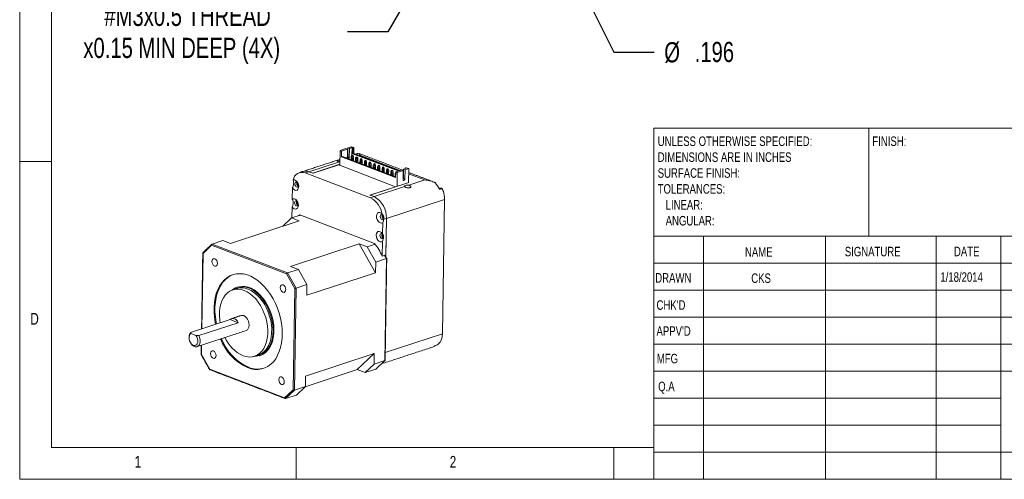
# Model space of a CAD drawing. Header units: inches. Extents: x 0.2 to 11.5, y 0.2 to 8.1.
# Tile 1 of 3: x 0.2 to 6.3, y 0.2 to 3. Entities that reach past the tile are written whole.
import ezdxf

# ---------------------------------------------------------------- set-up
doc = ezdxf.new("R2010")
doc.units = ezdxf.units.IN
doc.header["$MEASUREMENT"] = 0
doc.layers.add('FORMAT', color=7, linetype='Continuous')
doc.styles.add('SLDTEXTSTYLE0', font='TXT', dxfattribs={"width": 0.75})
doc.dimstyles.new('SLDDIMSTYLE2', dxfattribs={"dimtxt": 0.125, "dimasz": 0.13, "dimexe": 0, "dimexo": 0.0625, "dimgap": 0.03125, "dimtad": 0, "dimtih": 1, "dimtoh": 1, "dimzin": 12, "dimdsep": 46, "dimtxsty": 'Standard', "dimsah": 1, "dimcen": 0.09, "dimadec": 0, "dimazin": 0, "dimtfac": 1, "dimtmove": 0, "dimatfit": 2, "dimfxl": 0, "dimtolj": 1, "dimtzin": 12, "dimarcsym": 0})
doc.dimstyles.new('SLDDIMSTYLE3', dxfattribs={"dimtxt": 0.125, "dimasz": 0.13, "dimexe": 0, "dimexo": 0.0625, "dimgap": 0.03125, "dimtad": 0, "dimtih": 1, "dimtoh": 1, "dimzin": 12, "dimdsep": 46, "dimtxsty": 'Standard', "dimsah": 1, "dimcen": 0.09, "dimadec": 0, "dimazin": 0, "dimtfac": 1, "dimtmove": 0, "dimatfit": 2, "dimfxl": 0, "dimtolj": 1, "dimtzin": 12, "dimarcsym": 0})

# ---------------------------------------------------------------- blocks, each defined once
blk = doc.blocks.new('SW_NOTE_0')
at = {"color": 0, "linetype": 'Continuous', "lineweight": 0, "attachment_point": 1, "style": 'SLDTEXTSTYLE0'}
for s, insert, char_height in [('UNLESS OTHERWISE SPECIFIED:', (0, 0.0761), 0.059055), ('DIMENSIONS ARE IN INCHES', (0, -0.0223), 0.059055), ('SURFACE FINISH:', (0, -0.1207), 0.059055), ('TOLERANCES:', (0, -0.2191), 0.059055), ('   LINEAR:', (0, -0.3176), 0.05906), ('   ANGULAR:', (0, -0.416), 0.059055)]:
    blk.add_mtext(s, dxfattribs=dict(at, insert=insert, char_height=char_height))
blk = doc.blocks.new('*D5')
at = {"layer": 'FORMAT'}
for p, q in [((3.3593, 3.8842), (3.8775, 2.8425)), ((3.8775, 2.8425), (4.1275, 2.8425))]:
    blk.add_line(p, q, dxfattribs=at)
blk.add_solid([(3.3593, 3.8842), (3.3993, 3.7589), (3.4351, 3.7767)], dxfattribs=at)
at = {"layer": 'FORMAT', "char_height": 0.125, "attachment_point": 1, "style": 'SLDTEXTSTYLE0'}
for s, insert in [('%%c', (4.19, 2.9035)), ('.196', (4.3785, 2.9054))]:
    blk.add_mtext(s, dxfattribs=dict(at, insert=insert))
blk = doc.blocks.new('*D6')
at = {"layer": 'FORMAT'}
for p, q in [((2.6806, 3.3195), (2.4779, 2.9678)), ((2.4779, 2.9678), (2.2279, 2.9678))]:
    blk.add_line(p, q, dxfattribs=at)
blk.add_solid([(2.6806, 3.3195), (2.5984, 3.2168), (2.633, 3.1968)], dxfattribs=at)
at = {"layer": 'FORMAT', "char_height": 0.125, "attachment_point": 1, "style": 'SLDTEXTSTYLE0'}
for s, insert in [('#M3x0.5 THREAD', (0.7213, 3.129)), ('x0.15 MIN DEEP (4X)', (0.5913, 2.9306))]:
    blk.add_mtext(s, dxfattribs=dict(at, insert=insert))

msp = doc.modelspace()

# ---------------------------------------------------------------- linework, layer by layer
at = {"color": 7, "linetype": 'Continuous', "lineweight": 0}
for p, q in [((0.1969, 8.0709), (0.1969, 0.1969)), ((0.3937, 7.874), (0.3937, 0.3937)), ((4.126, 2.372), (11.4961, 2.372)), ((4.126, 2.372), (4.126, 0.1969)), ((5.4567, 1.7028), (5.4567, 2.372)), ((0.3937, 2.1654), (0.1969, 2.1654)), ((11.4961, 1.7028), (4.126, 1.7028)), ((4.4331, 1.7028), (4.4331, 0.1969)), ((5.1886, 1.7028), (5.1886, 0.1969)), ((5.874, 1.7028), (5.874, 0.1969)), ((6.2756, 0.1969), (6.2756, 1.7028)), ((8.0157, 1.5354), (4.126, 1.5354)), ((8.0157, 1.3681), (4.126, 1.3681)), ((8.0157, 1.2008), (4.126, 1.2008)), ((8.0157, 1.0335), (4.126, 1.0335)), ((6.2756, 0.8661), (4.126, 0.8661)), ((6.2756, 0.8661), (11.4961, 0.8661)), ((6.2756, 0.6988), (4.126, 0.6988)), ((6.2756, 0.5315), (4.126, 0.5315)), ((0.3937, 0.3937), (4.126, 0.3937)), ((1.9094, 0.1969), (1.9094, 0.3937)), ((3.878, 0.3937), (3.878, 0.1969)), ((4.126, 0.3642), (11.4961, 0.3642)), ((0.1969, 0.1969), (11.4961, 0.1969))]:
    msp.add_line(p, q, dxfattribs=at)
at = {"color": 7, "linetype": 'Continuous', "lineweight": 15}
for p, q in [((2.1799, 2.1409), (2.1814, 2.2332)), ((2.1814, 2.2332), (2.2182, 2.2453)), ((2.1814, 2.2332), (2.1909, 2.2296)), ((2.1903, 2.1937), (2.1909, 2.2296)), ((2.1909, 2.2296), (2.2278, 2.2416)), ((2.2182, 2.2453), (2.2278, 2.2416)), ((2.2278, 2.2416), (2.227, 2.1936)), ((2.2287, 2.1942), (2.2296, 2.249)), ((2.2296, 2.249), (2.2523, 2.2564)), ((2.2296, 2.249), (2.2391, 2.2453)), ((2.2382, 2.1883), (2.2391, 2.2453)), ((2.2562, 2.2509), (2.2391, 2.2453)), ((2.2535, 2.2023), (2.2506, 2.195)), ((2.2523, 2.2564), (2.2673, 2.2507)), ((2.2535, 2.2023), (2.2578, 2.2037)), ((2.2576, 2.2007), (2.2535, 2.2023)), ((2.2562, 2.2509), (2.2554, 2.2029)), ((2.2562, 2.2509), (2.2616, 2.2488)), ((2.2575, 2.1924), (2.2576, 2.2007)), ((2.2619, 2.2021), (2.2576, 2.2007)), ((2.2619, 2.2021), (2.2578, 2.2037)), ((2.2616, 2.2488), (2.2611, 2.2129)), ((2.2667, 2.2148), (2.2611, 2.2129)), ((2.2611, 2.2129), (2.5409, 2.1059)), ((2.2673, 2.2507), (2.2616, 2.2488)), ((2.2646, 2.1947), (2.2619, 2.2021)), ((2.2673, 2.2507), (2.2667, 2.2148)), ((2.2667, 2.2148), (2.5466, 2.1077)), ((2.3041, 2.2046), (2.2984, 2.2027)), ((2.3041, 2.2046), (2.5524, 2.1096)), ((2.1777, 2.1632), (1.9888, 2.1014)), ((2.012, 2.0925), (2.18, 2.1475)), ((2.0145, 2.0916), (2.1731, 2.1435)), ((2.1731, 2.1435), (2.5252, 2.0088)), ((2.1777, 2.1632), (2.1803, 2.1629)), ((2.1903, 2.1937), (2.196, 2.1955)), ((2.526, 2.0653), (2.1903, 2.1937)), ((2.526, 2.0693), (2.196, 2.1955)), ((2.2223, 2.1857), (2.2252, 2.193)), ((2.2291, 2.1831), (2.2223, 2.1857)), ((2.2223, 2.1855), (2.2223, 2.1857)), ((2.2252, 2.193), (2.2294, 2.1944)), ((2.2252, 2.193), (2.2293, 2.1914)), ((2.2293, 2.1914), (2.2291, 2.1831)), ((2.2362, 2.1854), (2.2291, 2.1831)), ((2.2291, 2.1831), (2.2291, 2.1829)), ((2.2335, 2.1928), (2.2293, 2.1914)), ((2.2294, 2.1944), (2.2335, 2.1928)), ((2.2335, 2.1928), (2.2362, 2.1854)), ((2.2347, 2.1897), (2.2382, 2.1883)), ((2.2362, 2.1854), (2.2361, 2.1802)), ((2.2496, 2.1753), (2.2525, 2.1826)), ((2.2564, 2.1727), (2.2496, 2.1753)), ((2.2496, 2.175), (2.2496, 2.1753)), ((2.2506, 2.195), (2.2504, 2.1773)), ((2.2575, 2.1924), (2.2506, 2.195)), ((2.2525, 2.1826), (2.2567, 2.184)), ((2.2525, 2.1826), (2.2566, 2.181)), ((2.2566, 2.181), (2.2564, 2.1727)), ((2.2635, 2.175), (2.2564, 2.1727)), ((2.2564, 2.1727), (2.2564, 2.1724)), ((2.2608, 2.1824), (2.2566, 2.181)), ((2.2567, 2.184), (2.2608, 2.1824)), ((2.2573, 2.1837), (2.2575, 2.1924)), ((2.2646, 2.1947), (2.2575, 2.1924)), ((2.2608, 2.1824), (2.2635, 2.175)), ((2.2635, 2.175), (2.2634, 2.1697)), ((2.2642, 2.1694), (2.2646, 2.1947)), ((2.2768, 2.1648), (2.2797, 2.1721)), ((2.2837, 2.1622), (2.2768, 2.1648)), ((2.2768, 2.1646), (2.2768, 2.1648)), ((2.2777, 2.1669), (2.2779, 2.1845)), ((2.2779, 2.1845), (2.2808, 2.1919)), ((2.2848, 2.1819), (2.2779, 2.1845)), ((2.2797, 2.1721), (2.284, 2.1735)), ((2.2797, 2.1721), (2.2838, 2.1706)), ((2.2808, 2.1919), (2.2851, 2.1932)), ((2.2849, 2.1903), (2.2808, 2.1919)), ((2.2838, 2.1706), (2.2837, 2.1622)), ((2.2908, 2.1645), (2.2837, 2.1622)), ((2.2837, 2.1622), (2.2837, 2.162)), ((2.2881, 2.172), (2.2838, 2.1706)), ((2.284, 2.1735), (2.2881, 2.172)), ((2.2846, 2.1733), (2.2848, 2.1819)), ((2.2848, 2.1819), (2.2849, 2.1903)), ((2.2919, 2.1843), (2.2848, 2.1819)), ((2.2849, 2.1903), (2.2892, 2.1917)), ((2.2851, 2.1932), (2.2892, 2.1917)), ((2.2881, 2.172), (2.2908, 2.1645)), ((2.2892, 2.1917), (2.2919, 2.1843)), ((2.2908, 2.1645), (2.2907, 2.1593)), ((2.2919, 2.1843), (2.2915, 2.159)), ((2.3041, 2.1544), (2.307, 2.1617)), ((2.311, 2.1518), (2.3041, 2.1544)), ((2.3041, 2.1542), (2.3041, 2.1544)), ((2.3049, 2.1564), (2.3052, 2.1741)), ((2.3052, 2.1741), (2.3081, 2.1814)), ((2.312, 2.1715), (2.3052, 2.1741)), ((2.307, 2.1617), (2.3113, 2.1631)), ((2.307, 2.1617), (2.3111, 2.1601)), ((2.3081, 2.1814), (2.3124, 2.1828)), ((2.3122, 2.1798), (2.3081, 2.1814)), ((2.3111, 2.1601), (2.311, 2.1518)), ((2.3181, 2.1541), (2.311, 2.1518)), ((2.311, 2.1518), (2.311, 2.1515)), ((2.3154, 2.1615), (2.3111, 2.1601)), ((2.3113, 2.1631), (2.3154, 2.1615)), ((2.3119, 2.1628), (2.312, 2.1715)), ((2.312, 2.1715), (2.3122, 2.1798)), ((2.3191, 2.1738), (2.312, 2.1715)), ((2.3122, 2.1798), (2.3165, 2.1812)), ((2.3124, 2.1828), (2.3165, 2.1812)), ((2.3154, 2.1615), (2.3181, 2.1541)), ((2.3165, 2.1812), (2.3191, 2.1738)), ((2.3181, 2.1541), (2.318, 2.1489)), ((2.3191, 2.1738), (2.3187, 2.1486)), ((2.3343, 2.1512), (2.3314, 2.1439)), ((2.3382, 2.1413), (2.3314, 2.1439)), ((2.3314, 2.1439), (2.3314, 2.1437)), ((2.3325, 2.1637), (2.3322, 2.146)), ((2.3354, 2.171), (2.3325, 2.1637)), ((2.3393, 2.1611), (2.3325, 2.1637)), ((2.3386, 2.1526), (2.3343, 2.1512)), ((2.3384, 2.1497), (2.3343, 2.1512)), ((2.3354, 2.171), (2.3397, 2.1724)), ((2.3395, 2.1694), (2.3354, 2.171)), ((2.3384, 2.1497), (2.3382, 2.1413)), ((2.3453, 2.1437), (2.3382, 2.1413)), ((2.3382, 2.1413), (2.3382, 2.1411)), ((2.3427, 2.1511), (2.3384, 2.1497)), ((2.3386, 2.1526), (2.3427, 2.1511)), ((2.3392, 2.1524), (2.3393, 2.1611)), ((2.3393, 2.1611), (2.3395, 2.1694)), ((2.3464, 2.1634), (2.3393, 2.1611)), ((2.3438, 2.1708), (2.3395, 2.1694)), ((2.3438, 2.1708), (2.3397, 2.1724)), ((2.3453, 2.1437), (2.3427, 2.1511)), ((2.3464, 2.1634), (2.3438, 2.1708)), ((2.3453, 2.1384), (2.3453, 2.1437)), ((2.346, 2.1381), (2.3464, 2.1634)), ((2.3616, 2.1408), (2.3587, 2.1335)), ((2.3595, 2.1355), (2.3598, 2.1532)), ((2.3598, 2.1532), (2.3627, 2.1605)), ((2.3666, 2.1506), (2.3598, 2.1532)), ((2.3659, 2.1422), (2.3616, 2.1408)), ((2.3657, 2.1392), (2.3616, 2.1408)), ((2.3627, 2.1605), (2.367, 2.1619)), ((2.3668, 2.159), (2.3627, 2.1605)), ((2.3657, 2.1392), (2.3655, 2.1309)), ((2.37, 2.1406), (2.3657, 2.1392)), ((2.3659, 2.1422), (2.37, 2.1406)), ((2.3665, 2.142), (2.3666, 2.1506)), ((2.3666, 2.1506), (2.3668, 2.159)), ((2.3737, 2.1529), (2.3666, 2.1506)), ((2.3668, 2.159), (2.371, 2.1604)), ((2.367, 2.1619), (2.371, 2.1604)), ((2.3726, 2.1332), (2.37, 2.1406)), ((2.371, 2.1604), (2.3737, 2.1529)), ((2.3737, 2.1529), (2.3733, 2.1277)), ((2.3871, 2.1428), (2.3868, 2.1251)), ((2.39, 2.1501), (2.3871, 2.1428)), ((2.3939, 2.1402), (2.3871, 2.1428)), ((2.39, 2.1501), (2.3942, 2.1515)), ((2.3941, 2.1485), (2.39, 2.1501)), ((2.3938, 2.1315), (2.3939, 2.1402)), ((2.3939, 2.1402), (2.3941, 2.1485)), ((2.401, 2.1425), (2.3939, 2.1402)), ((2.3983, 2.1499), (2.3941, 2.1485)), ((2.3983, 2.1499), (2.3942, 2.1515)), ((2.401, 2.1425), (2.3983, 2.1499)), ((2.4006, 2.1173), (2.401, 2.1425)), ((2.4144, 2.1323), (2.4173, 2.1397)), ((2.4173, 2.1397), (2.4215, 2.141)), ((2.4214, 2.1381), (2.4173, 2.1397)), ((2.4212, 2.1297), (2.4214, 2.1381)), ((2.4214, 2.1381), (2.4256, 2.1395)), ((2.4215, 2.141), (2.4256, 2.1395)), ((2.4256, 2.1395), (2.4283, 2.1321)), ((1.9888, 2.1014), (1.9663, 2.094)), ((2.3697, 1.9397), (1.9663, 2.094)), ((1.9888, 2.1014), (2.0145, 2.0916)), ((2.012, 2.0925), (1.9888, 2.1014)), ((2.3655, 2.1309), (2.3587, 2.1335)), ((2.3587, 2.1335), (2.3587, 2.1333)), ((2.3726, 2.1332), (2.3655, 2.1309)), ((2.3655, 2.1309), (2.3655, 2.1307)), ((2.3725, 2.128), (2.3726, 2.1332)), ((2.386, 2.1231), (2.3889, 2.1304)), ((2.3928, 2.1205), (2.386, 2.1231)), ((2.386, 2.1228), (2.386, 2.1231)), ((2.3889, 2.1304), (2.3932, 2.1318)), ((2.3889, 2.1304), (2.393, 2.1288)), ((2.393, 2.1288), (2.3928, 2.1205)), ((2.3999, 2.1228), (2.3928, 2.1205)), ((2.3928, 2.1205), (2.3928, 2.1202)), ((2.3972, 2.1302), (2.393, 2.1288)), ((2.3932, 2.1318), (2.3972, 2.1302)), ((2.3972, 2.1302), (2.3999, 2.1228)), ((2.3999, 2.1228), (2.3998, 2.1175)), ((2.4162, 2.1199), (2.4133, 2.1126)), ((2.4201, 2.11), (2.4133, 2.1126)), ((2.4133, 2.1126), (2.4133, 2.1124)), ((2.4141, 2.1147), (2.4144, 2.1323)), ((2.4212, 2.1297), (2.4144, 2.1323)), ((2.4204, 2.1213), (2.4162, 2.1199)), ((2.4203, 2.1184), (2.4162, 2.1199)), ((2.4203, 2.1184), (2.4201, 2.11)), ((2.4272, 2.1123), (2.4201, 2.11)), ((2.4201, 2.11), (2.4201, 2.1098)), ((2.4245, 2.1198), (2.4203, 2.1184)), ((2.4204, 2.1213), (2.4245, 2.1198)), ((2.4211, 2.1211), (2.4212, 2.1297)), ((2.4283, 2.1321), (2.4212, 2.1297)), ((2.4272, 2.1123), (2.4245, 2.1198)), ((2.4271, 2.1071), (2.4272, 2.1123)), ((2.4283, 2.1321), (2.4279, 2.1068)), ((2.4435, 2.1095), (2.4406, 2.1022)), ((2.4474, 2.0996), (2.4406, 2.1022)), ((2.4406, 2.1022), (2.4406, 2.102)), ((2.4414, 2.1042), (2.4417, 2.1219)), ((2.4417, 2.1219), (2.4446, 2.1292)), ((2.4485, 2.1193), (2.4417, 2.1219)), ((2.4477, 2.1109), (2.4435, 2.1095)), ((2.4476, 2.1079), (2.4435, 2.1095)), ((2.4446, 2.1292), (2.4488, 2.1306)), ((2.4487, 2.1276), (2.4446, 2.1292)), ((2.4476, 2.1079), (2.4474, 2.0996)), ((2.4545, 2.1019), (2.4474, 2.0996)), ((2.4474, 2.0996), (2.4474, 2.0993)), ((2.4518, 2.1093), (2.4476, 2.1079)), ((2.4477, 2.1109), (2.4518, 2.1093)), ((2.4483, 2.1106), (2.4485, 2.1193)), ((2.4485, 2.1193), (2.4487, 2.1276)), ((2.4556, 2.1216), (2.4485, 2.1193)), ((2.4487, 2.1276), (2.4529, 2.129)), ((2.4488, 2.1306), (2.4529, 2.129)), ((2.4545, 2.1019), (2.4518, 2.1093)), ((2.4529, 2.129), (2.4556, 2.1216)), ((2.4544, 2.0967), (2.4545, 2.1019)), ((2.4556, 2.1216), (2.4552, 2.0964)), ((2.4708, 2.099), (2.4679, 2.0917)), ((2.4747, 2.0891), (2.4679, 2.0917)), ((2.4679, 2.0917), (2.4679, 2.0915)), ((2.4689, 2.1115), (2.4687, 2.0938)), ((2.4718, 2.1188), (2.4689, 2.1115)), ((2.4758, 2.1089), (2.4689, 2.1115)), ((2.475, 2.1004), (2.4708, 2.099)), ((2.4749, 2.0975), (2.4708, 2.099)), ((2.4761, 2.1202), (2.4718, 2.1188)), ((2.4759, 2.1172), (2.4718, 2.1188)), ((2.4749, 2.0975), (2.4747, 2.0891)), ((2.4818, 2.0915), (2.4747, 2.0891)), ((2.4747, 2.0891), (2.4747, 2.0889)), ((2.4791, 2.0989), (2.4749, 2.0975)), ((2.475, 2.1004), (2.4791, 2.0989)), ((2.4758, 2.1089), (2.4756, 2.1002)), ((2.4759, 2.1172), (2.4758, 2.1089)), ((2.4829, 2.1112), (2.4758, 2.1089)), ((2.4802, 2.1186), (2.4759, 2.1172)), ((2.4761, 2.1202), (2.4802, 2.1186)), ((2.4818, 2.0915), (2.4791, 2.0989)), ((2.4829, 2.1112), (2.4802, 2.1186)), ((2.4817, 2.0862), (2.4818, 2.0915)), ((2.4825, 2.0859), (2.4829, 2.1112)), ((2.4951, 2.0813), (2.498, 2.0886)), ((2.502, 2.0787), (2.4951, 2.0813)), ((2.4951, 2.0811), (2.4951, 2.0813)), ((2.4962, 2.101), (2.496, 2.0833)), ((2.4991, 2.1083), (2.4962, 2.101)), ((2.5031, 2.0984), (2.4962, 2.101)), ((2.498, 2.0886), (2.5023, 2.09)), ((2.498, 2.0886), (2.5021, 2.087)), ((2.5034, 2.1097), (2.4991, 2.1083)), ((2.5032, 2.1068), (2.4991, 2.1083)), ((2.5021, 2.087), (2.502, 2.0787)), ((2.5091, 2.081), (2.502, 2.0787)), ((2.502, 2.0787), (2.502, 2.0785)), ((2.5064, 2.0884), (2.5021, 2.087)), ((2.5023, 2.09), (2.5064, 2.0884)), ((2.5031, 2.0984), (2.5029, 2.0898)), ((2.5032, 2.1068), (2.5031, 2.0984)), ((2.5101, 2.1007), (2.5031, 2.0984)), ((2.5075, 2.1082), (2.5032, 2.1068)), ((2.5034, 2.1097), (2.5075, 2.1082)), ((2.5064, 2.0884), (2.5091, 2.081)), ((2.5101, 2.1007), (2.5075, 2.1082)), ((2.5091, 2.081), (2.509, 2.0758)), ((2.5097, 2.0755), (2.5101, 2.1007)), ((2.5253, 2.0782), (2.5224, 2.0709)), ((2.5235, 2.0906), (2.5232, 2.0729)), ((2.5264, 2.0979), (2.5235, 2.0906)), ((2.5264, 2.0895), (2.5235, 2.0906)), ((2.5262, 2.0785), (2.5253, 2.0782)), ((2.5262, 2.0778), (2.5253, 2.0782)), ((2.5265, 2.1011), (2.526, 2.0653)), ((2.5265, 2.0979), (2.5264, 2.0979)), ((2.5264, 2.0979), (2.5265, 2.0979)), ((2.5634, 2.1132), (2.5265, 2.1011)), ((2.5361, 2.0975), (2.5265, 2.1011)), ((2.5361, 2.0975), (2.5347, 2.0102)), ((2.573, 2.1096), (2.5361, 2.0975)), ((2.573, 2.1096), (2.5634, 2.1132)), ((2.5721, 2.0525), (2.573, 2.1096)), ((2.5727, 2.0937), (2.5744, 2.093)), ((2.5728, 2.0977), (2.5745, 2.0971)), ((2.5729, 2.1017), (2.5745, 2.1011)), ((2.5748, 2.1169), (2.5739, 2.0599)), ((2.5748, 2.1169), (2.5918, 2.1225)), ((2.5748, 2.1169), (2.5843, 2.1133)), ((2.5843, 2.1133), (2.5834, 2.0562)), ((2.607, 2.1207), (2.5843, 2.1133)), ((2.5863, 2.1207), (2.5864, 2.1246)), ((2.592, 2.1264), (2.5864, 2.1246)), ((2.5918, 2.1225), (2.5864, 2.1246)), ((2.592, 2.1264), (2.607, 2.1207)), ((2.607, 2.1207), (2.6057, 2.0334)), ((2.6065, 2.0889), (2.7075, 2.0502)), ((1.9237, 2.0167), (1.924, 2.0166)), ((2.6068, 2.0338), (2.369, 1.956)), ((2.526, 2.0695), (2.5224, 2.0709)), ((2.5224, 2.0709), (2.5224, 2.0706)), ((2.5834, 2.0562), (2.5739, 2.0599)), ((2.6068, 2.0338), (2.6057, 2.0342)), ((2.6068, 2.0173), (2.7075, 2.0502)), ((1.8863, 2.0007), (1.8852, 1.931)), ((2.5252, 2.0088), (2.3665, 1.9569)), ((2.3665, 1.9569), (2.3922, 1.9471)), ((2.3922, 1.9471), (2.369, 1.956)), ((2.3922, 1.9471), (2.5811, 2.0089)), ((2.5252, 2.0088), (2.5251, 2.0071)), ((1.9218, 1.8999), (1.9222, 1.8997)), ((2.3922, 1.9471), (2.3697, 1.9397)), ((2.4685, 1.8121), (2.8288, 1.93)), ((2.8288, 1.93), (2.8157, 1.0984)), ((1.8809, 1.8148), (1.9366, 1.833)), ((1.8845, 1.8838), (1.8834, 1.8156)), ((1.9322, 1.8347), (2.3952, 1.6576)), ((1.9292, 1.7963), (1.5036, 1.6571)), ((1.8809, 1.8148), (1.8256, 1.7625)), ((1.9292, 1.7963), (1.8809, 1.8148)), ((2.4446, 1.717), (2.4457, 1.7867)), ((2.4685, 1.8121), (2.4526, 1.8069)), ((2.4685, 1.8121), (2.4647, 1.5746)), ((2.4685, 1.8121), (2.4649, 1.5859)), ((1.3886, 1.6537), (1.4553, 1.6755)), ((1.3886, 1.6537), (1.8566, 1.4747)), ((1.5036, 1.6571), (1.4553, 1.6755)), ((2.3007, 1.6542), (1.8751, 1.515)), ((2.3489, 1.6358), (2.3007, 1.6542)), ((2.3007, 1.6542), (2.4013, 1.4762)), ((2.3489, 1.6358), (2.3993, 1.6522)), ((2.4424, 1.5786), (2.4438, 1.6698)), ((1.3327, 1.5957), (1.3253, 1.1285)), ((1.386, 1.6462), (1.3327, 1.5957)), ((1.8506, 1.4684), (1.386, 1.6462)), ((2.4023, 1.5413), (2.3489, 1.6358)), ((2.4013, 1.4762), (2.4023, 1.5413)), ((2.4023, 1.5413), (2.469, 1.5631)), ((2.4649, 1.5859), (2.4424, 1.5786)), ((2.469, 1.5631), (2.4575, 1.5835)), ((2.459, 0.9318), (2.469, 1.5631)), ((1.9016, 1.3781), (1.8506, 1.4684)), ((1.8566, 1.4747), (1.9233, 1.4965)), ((1.8566, 1.4747), (1.91, 1.3802)), ((1.9233, 1.4965), (1.8751, 1.515)), ((1.9767, 1.402), (1.9233, 1.4965)), ((2.4013, 1.4762), (1.9757, 1.3369)), ((1.8917, 0.7514), (1.9016, 1.3781)), ((1.91, 1.3802), (1.9, 0.7489)), ((1.91, 1.3802), (1.9767, 1.402)), ((1.9757, 1.3369), (1.9767, 1.402)), ((1.2559, 1.1057), (1.501, 1.186)), ((1.5513, 1.1667), (1.3062, 1.0865)), ((1.501, 1.186), (1.5513, 1.1667)), ((1.2593, 1.0994), (1.2885, 1.0882)), ((2.4616, 0.9825), (2.8157, 1.0984)), ((1.3237, 1.0274), (1.3228, 0.9691)), ((1.3228, 0.9691), (1.3739, 0.8787)), ((2.3934, 0.9751), (1.9678, 0.8358)), ((2.3934, 0.9751), (2.2883, 0.8757)), ((2.3923, 0.91), (2.3934, 0.9751)), ((2.3923, 0.91), (2.459, 0.9318)), ((2.4033, 0.8791), (2.459, 0.9318)), ((1.3739, 0.8787), (1.8384, 0.701)), ((2.2883, 0.8757), (1.9663, 0.7704)), ((2.2883, 0.8757), (2.3366, 0.8573)), ((2.3366, 0.8573), (2.3923, 0.91)), ((2.3366, 0.8573), (2.4033, 0.8791)), ((1.9667, 0.7707), (1.9678, 0.8358)), ((1.8384, 0.701), (1.8917, 0.7514)), ((1.9, 0.7489), (1.8443, 0.6962)), ((1.9, 0.7489), (1.9667, 0.7707)), ((1.911, 0.718), (1.9667, 0.7707)), ((1.8443, 0.6962), (1.911, 0.718))]:
    msp.add_line(p, q, dxfattribs=at)
at = {"color": 7, "linetype": 'Continuous', "lineweight": 15, "flags": 128}
for points in [[(1.8863, 2.0007), (1.8929, 1.9927), (1.9004, 1.9876), (1.9082, 1.9859), (1.9152, 1.9879), (1.9208, 1.9933), (1.9242, 2.0015), (1.9252, 2.0116), (1.9236, 2.0225), (1.9195, 2.0329), (1.9135, 2.0417), (1.9062, 2.0479), (1.8984, 2.0508), (1.8911, 2.0501)], [(1.9237, 2.0219), (1.9241, 2.0177), (1.9231, 2.0122), (1.9206, 2.0082), (1.9169, 2.0063), (1.9126, 2.0068), (1.9083, 2.0096), (1.9047, 2.0143), (1.9023, 2.0202), (1.9015, 2.0263), (1.9025, 2.0318), (1.905, 2.0358), (1.9087, 2.0377), (1.9131, 2.0372), (1.9173, 2.0344), (1.9209, 2.0297), (1.9216, 2.0285)], [(2.5834, 2.0562), (2.583, 2.0533), (2.5817, 2.0505), (2.5798, 2.0483), (2.5776, 2.047), (2.5755, 2.0469), (2.5737, 2.0478), (2.5725, 2.0498), (2.5721, 2.0525)], [(2.6068, 2.0173), (2.6014, 2.0178), (2.596, 2.0177), (2.5908, 2.0171), (2.5863, 2.016), (2.5829, 2.0145), (2.5808, 2.0128), (2.5802, 2.0108), (2.5811, 2.0089)], [(1.8852, 1.931), (1.8918, 1.9339), (1.8992, 1.9334), (1.9067, 1.9295), (1.9135, 1.9227), (1.9189, 1.9136), (1.9223, 1.9032), (1.9234, 1.8927), (1.922, 1.8831), (1.9183, 1.8755), (1.9127, 1.8706), (1.9057, 1.869), (1.8982, 1.8709), (1.8908, 1.876), (1.8845, 1.8838)], [(1.9219, 1.9051), (1.9222, 1.9008), (1.9213, 1.8953), (1.9188, 1.8913), (1.915, 1.8894), (1.9107, 1.8899), (1.9064, 1.8927), (1.9028, 1.8974), (1.9005, 1.9033), (1.8997, 1.9094), (1.9006, 1.9149), (1.9032, 1.9189), (1.9069, 1.9208), (1.9112, 1.9203), (1.9155, 1.9175), (1.9191, 1.9128), (1.9197, 1.9116)], [(1.9192, 1.8273), (1.9252, 1.831), (1.9322, 1.8347)], [(2.4457, 1.7867), (2.439, 1.7838), (2.4313, 1.7845), (2.4236, 1.7887), (2.4167, 1.796), (2.4114, 1.8056), (2.4083, 1.8163), (2.4076, 1.827), (2.4096, 1.8366), (2.4139, 1.8438), (2.4201, 1.8479), (2.4275, 1.8485), (2.4353, 1.8454), (2.4426, 1.8391)], [(2.4523, 1.8207), (2.4528, 1.8154), (2.4519, 1.8099), (2.4494, 1.8059), (2.4457, 1.804), (2.4413, 1.8045), (2.437, 1.8073), (2.4334, 1.812), (2.4311, 1.8179), (2.4303, 1.824), (2.4313, 1.8295), (2.4338, 1.8335), (2.4375, 1.8354), (2.4418, 1.8349), (2.4461, 1.8321), (2.4497, 1.8274), (2.4508, 1.8252)], [(2.4438, 1.6698), (2.4373, 1.6669), (2.4299, 1.6675), (2.4224, 1.6713), (2.4156, 1.6782), (2.4102, 1.6873), (2.4068, 1.6976), (2.4057, 1.7082), (2.4071, 1.7178), (2.4108, 1.7254), (2.4164, 1.7303), (2.4234, 1.7318), (2.4309, 1.73), (2.4382, 1.7249), (2.4446, 1.717)], [(2.4504, 1.7038), (2.451, 1.6985), (2.45, 1.693), (2.4475, 1.689), (2.4438, 1.6871), (2.4395, 1.6876), (2.4352, 1.6904), (2.4316, 1.6951), (2.4292, 1.701), (2.4285, 1.7071), (2.4294, 1.7126), (2.4319, 1.7166), (2.4356, 1.7185), (2.44, 1.718), (2.4443, 1.7152), (2.4479, 1.7105), (2.4489, 1.7084)], [(1.4049, 1.5167), (1.4114, 1.516), (1.4171, 1.5188), (1.4209, 1.5249), (1.4223, 1.5332), (1.4212, 1.5425), (1.4176, 1.5514), (1.4121, 1.5585), (1.4056, 1.5627), (1.3991, 1.5635), (1.3935, 1.5606), (1.3896, 1.5546), (1.3882, 1.5463), (1.3894, 1.537), (1.3929, 1.5281), (1.3984, 1.521), (1.4049, 1.5167)], [(1.6077, 0.8883), (1.6302, 0.8813), (1.6525, 0.8776), (1.6744, 0.8773), (1.6955, 0.8804), (1.7157, 0.8867), (1.7347, 0.8963), (1.7524, 0.9091), (1.7684, 0.9248), (1.7827, 0.9434), (1.795, 0.9646), (1.8053, 0.9881), (1.8134, 1.0137), (1.8192, 1.0412), (1.8227, 1.0702), (1.8237, 1.1003), (1.8224, 1.1312), (1.8187, 1.1627), (1.8127, 1.1942), (1.8044, 1.2255), (1.7939, 1.2563), (1.7813, 1.2861), (1.7669, 1.3146), (1.7507, 1.3415), (1.7329, 1.3665), (1.7137, 1.3894), (1.6934, 1.4098), (1.6722, 1.4275), (1.6503, 1.4423), (1.628, 1.4541), (1.6055, 1.4627), (1.583, 1.4681), (1.5609, 1.4701), (1.5394, 1.4687), (1.5187, 1.464), (1.4991, 1.456), (1.4807, 1.4448), (1.4639, 1.4305), (1.4487, 1.4134), (1.4353, 1.3935), (1.424, 1.3711), (1.4148, 1.3464), (1.4079, 1.3199), (1.4032, 1.2916), (1.4009, 1.262), (1.4011, 1.2315), (1.4036, 1.2002), (1.4084, 1.1687), (1.4109, 1.1565)], [(1.5202, 1.4644), (1.5048, 1.4579), (1.4864, 1.4467), (1.4695, 1.4324), (1.4543, 1.4152), (1.441, 1.3953), (1.4297, 1.3729), (1.4205, 1.3483), (1.4135, 1.3217), (1.4089, 1.2935), (1.4066, 1.2639), (1.4067, 1.2333), (1.4092, 1.2021), (1.4141, 1.1705), (1.4166, 1.1583)], [(1.5806, 0.9618), (1.5995, 0.9562), (1.6181, 0.9539), (1.6361, 0.9549), (1.6533, 0.9592), (1.6695, 0.9667), (1.6842, 0.9774), (1.6974, 0.991), (1.7088, 1.0073), (1.7183, 1.0261), (1.7256, 1.0471), (1.7307, 1.0699), (1.7334, 1.0943), (1.7338, 1.1197), (1.7319, 1.1458), (1.7276, 1.1722), (1.721, 1.1985), (1.7123, 1.2243), (1.7015, 1.2491), (1.6889, 1.2725), (1.6747, 1.2943), (1.659, 1.314), (1.6421, 1.3314), (1.6243, 1.3461), (1.6058, 1.3579), (1.5871, 1.3667), (1.5682, 1.3723), (1.5496, 1.3746), (1.5316, 1.3736), (1.5144, 1.3693), (1.4982, 1.3618), (1.4834, 1.3512), (1.4702, 1.3376), (1.4588, 1.3212), (1.4494, 1.3024), (1.4421, 1.2814), (1.437, 1.2586), (1.4343, 1.2343), (1.4339, 1.2089), (1.4358, 1.1827), (1.4384, 1.1655)], [(1.6478, 0.9574), (1.6648, 0.9583), (1.6823, 0.9624), (1.6986, 0.9697), (1.7137, 0.9801), (1.7272, 0.9935), (1.7389, 1.0095), (1.7488, 1.0281), (1.7565, 1.0488), (1.7621, 1.0715), (1.7654, 1.0956), (1.7664, 1.121), (1.7651, 1.1472), (1.7614, 1.1737), (1.7555, 1.2003), (1.7474, 1.2265), (1.7372, 1.2518), (1.7252, 1.276), (1.7114, 1.2986), (1.6962, 1.3193), (1.6796, 1.3378), (1.6621, 1.3539), (1.6438, 1.3671), (1.625, 1.3775), (1.606, 1.3848), (1.5871, 1.3888), (1.5686, 1.3896), (1.5508, 1.3871), (1.5339, 1.3814), (1.5181, 1.3726), (1.5132, 1.3689)], [(1.6871, 0.964), (1.6879, 0.9643), (1.7043, 0.9716), (1.7193, 0.982), (1.7328, 0.9953), (1.7446, 1.0114), (1.7544, 1.0299), (1.7622, 1.0507), (1.7678, 1.0733), (1.7711, 1.0975), (1.7721, 1.1229), (1.7707, 1.149), (1.7671, 1.1756), (1.7612, 1.2022), (1.7531, 1.2283), (1.7429, 1.2537), (1.7309, 1.2778), (1.7171, 1.3005), (1.7019, 1.3212), (1.6853, 1.3397), (1.6678, 1.3557), (1.6495, 1.369), (1.6307, 1.3794), (1.6117, 1.3866), (1.5928, 1.3907), (1.5743, 1.3915), (1.5564, 1.389), (1.5487, 1.3868)], [(1.7393, 1.0271), (1.7424, 1.034), (1.7497, 1.055), (1.7548, 1.0778), (1.7575, 1.1022), (1.7579, 1.1276), (1.756, 1.1537), (1.7517, 1.1801), (1.7451, 1.2064), (1.7364, 1.2322), (1.7256, 1.257), (1.713, 1.2804), (1.6988, 1.3022), (1.6831, 1.3219), (1.6662, 1.3393), (1.6484, 1.354), (1.63, 1.3658), (1.6112, 1.3746)], [(1.8278, 1.3549), (1.8344, 1.3542), (1.84, 1.357), (1.8438, 1.3631), (1.8453, 1.3714), (1.8441, 1.3807), (1.8405, 1.3896), (1.8351, 1.3967), (1.8286, 1.4009), (1.822, 1.4017), (1.8164, 1.3988), (1.8126, 1.3927), (1.8112, 1.3844), (1.8123, 1.3751), (1.8159, 1.3663), (1.8213, 1.3592), (1.8278, 1.3549)], [(1.5513, 1.1667), (1.5461, 1.1751), (1.5401, 1.1821), (1.5334, 1.1876), (1.5264, 1.1913), (1.5194, 1.193), (1.5126, 1.1926), (1.5064, 1.1903), (1.501, 1.186)], [(1.5992, 1.1175), (1.6003, 1.1179), (1.6075, 1.1225), (1.613, 1.13), (1.6166, 1.1398), (1.618, 1.1512), (1.617, 1.1636), (1.6137, 1.176), (1.6085, 1.1876), (1.6015, 1.1976), (1.5934, 1.2053), (1.5846, 1.2103), (1.5757, 1.2121), (1.5685, 1.2111)], [(1.2593, 1.0994), (1.253, 1.0945), (1.2485, 1.0867), (1.2463, 1.0767), (1.2466, 1.0654), (1.2493, 1.0539), (1.2543, 1.0432), (1.2609, 1.0342), (1.2687, 1.0279), (1.277, 1.0247), (1.2849, 1.0251), (1.2918, 1.0288), (1.297, 1.0356), (1.3, 1.0449), (1.3007, 1.0559), (1.2988, 1.0674), (1.2946, 1.0786), (1.2885, 1.0882)], [(1.3062, 1.0865), (1.3113, 1.0742), (1.3141, 1.0613), (1.3145, 1.0486), (1.3124, 1.0371), (1.3079, 1.0277), (1.3014, 1.0211), (1.2934, 1.0176), (1.2844, 1.0177), (1.2752, 1.0212), (1.2663, 1.028), (1.2621, 1.0326)], [(1.3959, 0.9462), (1.4024, 0.9455), (1.408, 0.9483), (1.4118, 0.9544), (1.4133, 0.9627), (1.4121, 0.972), (1.4085, 0.9809), (1.4031, 0.988), (1.3966, 0.9922), (1.39, 0.993), (1.3844, 0.9901), (1.3806, 0.984), (1.3792, 0.9757), (1.3803, 0.9664), (1.3839, 0.9576), (1.3894, 0.9505), (1.3959, 0.9462)], [(1.8188, 0.7844), (1.8254, 0.7836), (1.831, 0.7865), (1.8348, 0.7926), (1.8362, 0.8009), (1.8351, 0.8102), (1.8315, 0.819), (1.826, 0.8262), (1.8195, 0.8304), (1.813, 0.8311), (1.8074, 0.8283), (1.8036, 0.8222), (1.8021, 0.8139), (1.8033, 0.8046), (1.8069, 0.7957), (1.8123, 0.7886), (1.8188, 0.7844)]]:
    msp.add_lwpolyline(points, dxfattribs=at)
at = {"color": 7, "linetype": 'Continuous', "lineweight": 15}
for centre, radius, start, end in [((2.2269, 2.1886), 0.0114, 324.49178, 358.43296), ((1.9465, 2.0416), 0.0561, 69.33306, 171.23474), ((1.968, 2.0514), 0.0541, 67.46606, 107.08835), ((1.968, 2.0514), 0.0541, 67.46606, 107.08835), ((1.9339, 2.0289), 0.0208, 158.67978, 237.55829), ((1.9291, 2.0278), 0.0124, 152.48254, 243.76053), ((2.5625, 2.0602), 0.0114, 327.56416, 358.40015), ((2.658, 1.9327), 0.1509, 23.75866, 42.02733), ((2.6671, 1.9315), 0.1617, 359.46, 17.39106), ((1.9321, 1.912), 0.0208, 158.67963, 237.55845), ((1.9273, 1.911), 0.0124, 152.48236, 243.76071), ((2.3078, 1.8182), 0.1364, 8.84282, 63.03562), ((2.3233, 1.8191), 0.1454, 357.24056, 61.71076), ((2.3233, 1.8191), 0.1454, 357.24056, 61.71076), ((2.4627, 1.8266), 0.0208, 158.67981, 237.55817), ((2.4604, 1.8254), 0.0134, 171.65315, 235.36781), ((2.4609, 1.7097), 0.0208, 158.67966, 237.55833), ((2.4585, 1.7085), 0.0134, 171.50878, 235.37265), ((2.0936, 1.4238), 0.3816, 23.93009, 37.7857), ((1.5712, 1.278), 0.1046, 67.53877, 107.01571), ((1.2875, 1.0796), 0.041, 140.43592, 179.00308), ((2.7038, 1.0984), 0.1119, 337.04004, 359.99533), ((1.7468, 1.1861), 0.3287, 201.48452, 244.95919), ((1.7525, 1.188), 0.3287, 201.48452, 244.95919), ((1.6721, 1.1648), 0.2226, 203.85868, 245.7464), ((1.6374, 1.0704), 0.1107, 290.0149, 336.99878), ((2.7391, 1.0625), 0.0496, 287.37894, 310.46863), ((1.6697, 1.0258), 0.1468, 247.4383, 285.89578)]:
    msp.add_arc(centre, radius, start, end, dxfattribs=at)
for centre, major_axis, ratio, start_param, end_param in [((1.3903, 1.6475), (-0.00124, 0.00626), 0.698495, 0.084082, 1.654878), ((1.337, 1.5971), (0.0057, -0.00251), 0.56764, 2.906921, 4.147762), ((2.4649, 1.5624), (0.00593, 0.00151), 0.071653, 5.464433, 6.302639), ((1.8548, 1.4698), (0.00404, 0.00469), 0.477072, 0.668162, 2.238958), ((1.9059, 1.3795), (0.00593, 0.00151), 0.071653, 3.893637, 5.464433), ((2.0916, 0.9168), (1.0043, 0.2763), 0.096972, 5.428813, 5.446478), ((1.327, 0.9704), (0.00593, 0.00151), 0.071653, 3.122139, 3.893637), ((2.4549, 0.9357), (0.0057, -0.00251), 0.56764, 5.718558, 6.517857), ((1.3781, 0.8801), (0.00404, 0.00469), 0.477072, 2.238958, 3.311636), ((2.4017, 0.8853), (-0.00124, 0.00626), 0.698495, 3.225674, 3.55563), ((1.896, 0.7528), (0.0057, -0.00251), 0.56764, 4.147762, 5.718558), ((1.8427, 0.7024), (-0.00124, 0.00626), 0.698495, 1.654878, 3.225674)]:
    msp.add_ellipse(centre, major_axis=major_axis, ratio=ratio, start_param=start_param, end_param=end_param, dxfattribs=at)
for points in [[(2.2945, 2.2152), (2.279, 2.2101)], [(2.5747, 2.1092), (2.2975, 2.2152)], [(2.1805, 2.1779), (1.9521, 2.1031)], [(1.9521, 2.1031), (1.9296, 2.0958)], [(2.7569, 2.0395), (2.6067, 2.0969)], [(2.8076, 2.0005), (2.7935, 1.9986)], [(2.7961, 1.9935), (2.8143, 1.9956)], [(2.8143, 1.9956), (2.8214, 1.9798)], [(1.3874, 1.6529), (1.3317, 1.6003)], [(1.3311, 1.5988), (1.3236, 1.1279)], [(2.4708, 1.5639), (2.4594, 1.5841)], [(2.4608, 0.934), (2.4708, 1.5639)], [(1.5406, 1.378), (1.5165, 1.3701)], [(1.5487, 1.3868), (1.543, 1.385)], [(1.5685, 1.2111), (1.5104, 1.192)], [(1.2958, 1.0183), (1.5992, 1.1175)], [(1.2465, 1.0803), (1.2462, 1.075)], [(1.2885, 1.0882), (1.3062, 1.0865)], [(1.2587, 1.0367), (1.2621, 1.0326)], [(1.322, 1.0268), (1.3211, 0.9689)], [(2.4384, 0.9119), (2.7547, 1.0154)], [(1.3211, 0.9689), (1.3738, 0.8758)], [(1.6512, 0.9585), (1.6753, 0.9664)], [(1.6814, 0.9622), (1.6871, 0.964)], [(2.4046, 0.8799), (2.4602, 0.9325)], [(1.3745, 0.8752), (1.8421, 0.6963)]]:
    msp.add_open_spline(points, degree=1, dxfattribs=at)
for points, knots in [([(2.2973, 2.2148), (2.2978, 2.2147), (2.2997, 2.2144), (2.3018, 2.2104), (2.3035, 2.2062), (2.3041, 2.2046), (2.3041, 2.2046)], [0, 0, 0, 0, 0.215918, 0.727057, 0.994161, 1, 1, 1, 1]), ([(2.1804, 2.1739), (2.1791, 2.1737), (2.1753, 2.1731), (2.1703, 2.1716), (2.1662, 2.17), (2.1642, 2.1685), (2.1643, 2.1671), (2.1667, 2.1657), (2.1712, 2.1643), (2.1755, 2.1636), (2.1777, 2.1632)], [0, 0, 0, 0, 0.079633, 0.217479, 0.343716, 0.469859, 0.598502, 0.730066, 0.860908, 1, 1, 1, 1]), ([(1.8933, 2.0209), (1.8919, 2.0159), (1.89, 2.009), (1.8871, 2.0025), (1.8863, 2.0007)], [0, 0, 0, 0, 0.724422, 1, 1, 1, 1]), ([(1.8911, 2.0501), (1.8923, 2.0459), (1.8942, 2.0395), (1.8945, 2.0284), (1.8936, 2.0228), (1.8933, 2.0209)], [0, 0, 0, 0, 0.542786, 0.83988, 1, 1, 1, 1]), ([(2.5811, 2.0089), (2.582, 2.0081), (2.5837, 2.0066), (2.5886, 2.0043), (2.5947, 2.0023), (2.6015, 2.001), (2.6083, 2.0006), (2.6141, 2.0016), (2.6183, 2.0038), (2.6203, 2.0068), (2.6202, 2.0101), (2.6178, 2.0134), (2.6133, 2.016), (2.609, 2.0169), (2.6068, 2.0173)], [0, 0, 0, 0, 0.081365, 0.162724, 0.244437, 0.327751, 0.411922, 0.5, 0.58066, 0.661261, 0.743459, 0.827523, 0.911126, 1, 1, 1, 1]), ([(2.7075, 2.0502), (2.7076, 2.0502), (2.7171, 2.0495), (2.7362, 2.0466), (2.757, 2.04), (2.7679, 2.0347), (2.77, 2.0337)], [0, 0, 0, 0, 0.004557, 0.441747, 0.892257, 1, 1, 1, 1]), ([(2.8143, 1.9956), (2.8137, 1.9964), (2.8127, 1.9979), (2.8107, 1.9995), (2.8089, 2.0005), (2.808, 2.0004), (2.8076, 2.0004)], [0, 0, 0, 0, 0.270373, 0.541369, 0.794932, 1, 1, 1, 1]), ([(1.8852, 1.931), (1.8876, 1.9267), (1.8911, 1.9205), (1.8924, 1.9096), (1.8906, 1.898), (1.8869, 1.8895), (1.8845, 1.8838)], [0, 0, 0, 0, 0.3503474, 0.4999645, 0.6659816, 1, 1, 1, 1]), ([(2.4526, 1.8069), (2.4529, 1.8088), (2.4536, 1.8141), (2.4518, 1.8248), (2.447, 1.833), (2.4432, 1.8382), (2.4426, 1.8391)], [0, 0, 0, 0, 0.160017, 0.432382, 0.902258, 1, 1, 1, 1]), ([(2.4457, 1.7867), (2.4471, 1.79), (2.45, 1.7965), (2.4518, 1.8034), (2.4526, 1.8069)], [0, 0, 0, 0, 0.494519, 1, 1, 1, 1]), ([(2.4438, 1.6698), (2.4464, 1.6758), (2.4501, 1.6843), (2.4518, 1.6962), (2.4503, 1.7068), (2.4469, 1.7129), (2.4446, 1.717)], [0, 0, 0, 0, 0.350347, 0.499965, 0.665982, 1, 1, 1, 1]), ([(1.2559, 1.1057), (1.2566, 1.104), (1.2575, 1.1019), (1.2591, 1.0998), (1.2593, 1.0994)], [0, 0, 0, 0, 0.818549, 1, 1, 1, 1]), ([(2.8068, 1.0547), (2.8032, 1.0487), (2.7975, 1.0393), (2.7878, 1.0322), (2.7843, 1.0295)], [0, 0, 0, 0, 0.632691, 1, 1, 1, 1])]:
    msp.add_open_spline(points, degree=3, knots=knots, dxfattribs=at)

# ---------------------------------------------------------------- block references
at = {"color": 7, "linetype": 'Continuous', "lineweight": 0}
msp.add_blockref('SW_NOTE_0', (4.1494, 2.2436), dxfattribs=at)

# ---------------------------------------------------------------- texts
at = {"color": 7, "linetype": 'Continuous', "lineweight": 0, "attachment_point": 1, "style": 'SLDTEXTSTYLE0'}
for s, insert, char_height in [('FINISH:', (5.4792, 2.3197), 0.05906), ('NAME', (4.6899, 1.6339), 0.05906), ('SIGNATURE', (5.3084, 1.6363), 0.05906), ('DATE', (5.9848, 1.6369), 0.05906), ('DRAWN', (4.1343, 1.4736), 0.05906), ('CKS', (4.729, 1.4718), 0.059), ('1/18/2014', (5.9006, 1.4787), 0.059), ("CHK'D", (4.1421, 1.3053), 0.05906), ('D', (0.2625, 1.2271), 0.0729), ("APPV'D", (4.1418, 1.1443), 0.05906), ('MFG', (4.1439, 0.9738), 0.05906), ('Q.A', (4.1523, 0.8012), 0.05906), ('1', (0.9088, 0.3413), 0.0729), ('2', (2.8609, 0.3413), 0.0729)]:
    msp.add_mtext(s, dxfattribs=dict(at, insert=insert, char_height=char_height))

# ---------------------------------------------------------------- dimensions: what is measured, and where the dimension line sits
at = {"layer": 'FORMAT'}
dim = msp.add_radius_dim(center=(3.3154, 3.9723), mpoint=(3.3593, 3.8842), text='%%c.196', dimstyle='SLDDIMSTYLE2', override={"dimpost": '<>'}, dxfattribs=at)
dim.commit()
dim.dimension.update_dxf_attribs({"geometry": '*D5', "text_midpoint": (4.4459, 2.8425), "dimtype": 164})
dim = msp.add_diameter_dim_2p(p1=(2.7298, 3.4047), p2=(2.6806, 3.3195), text='#M3x0.5 THREAD\\Px0.15 MIN DEEP (4X)', dimstyle='SLDDIMSTYLE3', override={"dimpost": '<>'}, dxfattribs=at)
dim.commit()
dim.dimension.update_dxf_attribs({"geometry": '*D6', "text_midpoint": (1.3784, 2.9678), "dimtype": 163})

doc.saveas('drawing.dxf')
